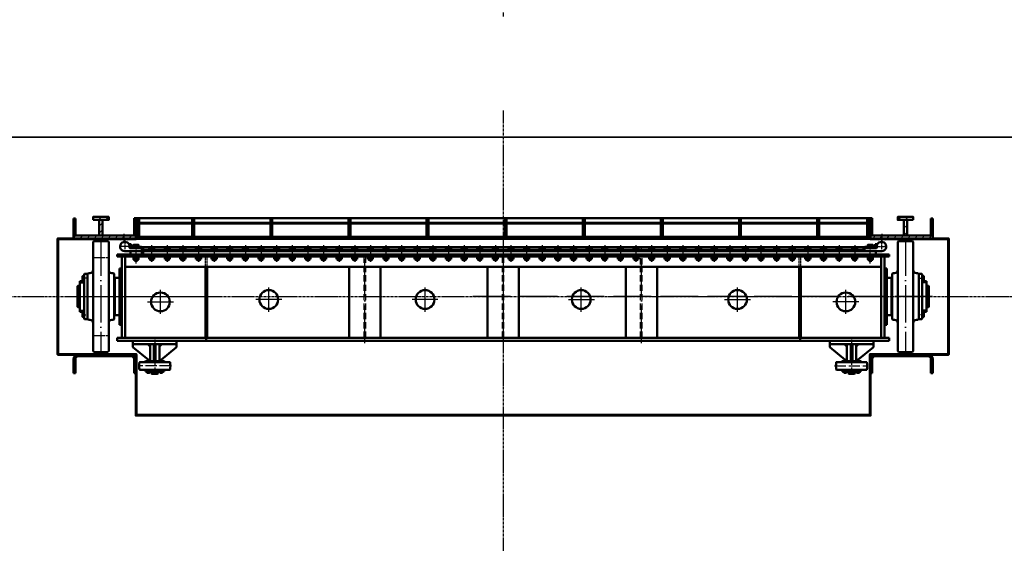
# Model space of a CAD drawing. Header units: millimetres. Extents: x 42975 to 708721, y 118172 to 172014.
# Tile 70 of 73: x 337480 to 343782, y 133088 to 136439. Entities that reach past the tile are written whole.
import ezdxf
from ezdxf import colors
from ezdxf.entities.mleader import LeaderData, LeaderLine
from ezdxf.math import Vec2, Vec3

# ---------------------------------------------------------------- set-up
doc = ezdxf.new("R2010")
doc.units = ezdxf.units.MM
for name, pattern in [('ACAD_ISO04W100', [30, 24, -3, 0, -3]), ('осевая', [50.8, 31.75, -6.35, 6.35, -6.35]), ('штриховая 04-2', [6, 4, -2])]:
    doc.linetypes.add(name, pattern=pattern)
doc.layers.get('Defpoints').update_dxf_attribs({"color": 8})
for name, color, linetype, lineweight in [('ГТО Оси 0.25', 7, 'осевая', 25), ('ГТО-2_Бетон_060', 3, 'Continuous', 60), ('ГТО-2_Выноски_035', 2, 'Continuous', 35), ('ГТО-2_Линии_035', 2, 'Continuous', 35), ('ГТО-2_Оси_025', 6, 'осевая', 25), ('ГТО-2_Размеры_035', 2, 'Continuous', 35), ('ОЗиМ Металл', 1, 'Continuous', 50), ('ОЗиМ Металл штрих', 230, 'штриховая 04-2', 25), ('ОЗиМ Осевой', 7, 'ACAD_ISO04W100', 25), ('ОЗиМ Ось', 7, 'ACAD_ISO04W100', 25), ('ОЗиМ Размеры', 2, 'Continuous', 25)]:
    doc.layers.add(name, color=color, linetype=linetype, lineweight=lineweight)
doc.layers.add('ОЗИМ_Размеры', color=7, linetype='Continuous')
doc.styles.add('MOSOBL (isocpeur)', font='isocpeur.ttf')
doc.styles.add('RomanS', font='romans.shx', dxfattribs={"width": 0.7})
doc.dimstyles.new('M100', dxfattribs={"dimscale": 100, "dimtxt": 3, "dimasz": 2, "dimexe": 1.25, "dimexo": 0.625, "dimtad": 3, "dimtoh": 1, "dimdec": 0, "dimtxsty": 'RomanS', "dimblk": 'OBLIQUE', "dimcen": 3, "dimclrt": 2, "dimaunit": 1, "dimadec": 4, "dimazin": 0, "dimtfac": 1, "dimtdec": 0, "dimtmove": 0, "dimatfit": 3, "dimfxl": 1, "dimtfill": 1, "dimarcsym": 0})
pattern_1 = [(45, (-150263.037, 130721.588), (-22.4506403, 22.4506403), [])]
pattern_2 = [(45, (-138492.075, 130259.476), (-22.4506403, 22.4506403), [])]

# ---------------------------------------------------------------- blocks, each defined once
blk = doc.blocks.new('_Oblique')
at = {"color": 0, "linetype": 'ByBlock', "lineweight": -2}
blk.add_line((-0.5, -0.5), (0.5, 0.5), dxfattribs=at)
blk = doc.blocks.new('*D51')
at = {"layer": 'Defpoints', "color": 0, "transparency": 16777216}
for p in [(370324.6, 134437.2), (307024.6, 128737.2), (370324.6, 121155.3)]:
    blk.add_point(p, dxfattribs=at)
at = {"layer": 'ОЗИМ_Размеры', "color": 0, "lineweight": -2, "transparency": 16777216}
for p, q in [((370324.6, 134374.7), (370324.6, 121030.3)), ((307024.6, 128674.7), (307024.6, 121030.3)), ((307024.6, 121155.3), (370324.6, 121155.3))]:
    blk.add_line(p, q, dxfattribs=at)
at = {"layer": 'ОЗИМ_Размеры', "color": 0, "lineweight": -2, "transparency": 16777216, "xscale": 200, "yscale": 200, "zscale": 200, "rotation": 180}
blk.add_blockref('_Oblique', (307024.6, 121155.3), dxfattribs=at)
at = {"layer": 'ОЗИМ_Размеры', "color": 0, "lineweight": -2, "transparency": 16777216, "xscale": 200, "yscale": 200, "zscale": 200}
blk.add_blockref('_Oblique', (370324.6, 121155.3), dxfattribs=at)
at = {"layer": 'ОЗИМ_Размеры', "color": 2, "transparency": 16777216, "insert": (338674.6, 121367.8), "char_height": 300, "attachment_point": 5, "style": 'RomanS', "bg_fill": 3, "box_fill_scale": 1.1, "bg_fill_color": 256, "bg_fill_true_color": 13158600, "bg_fill_transparency": 0}
blk.add_mtext('63300', dxfattribs=at)
blk = doc.blocks.new('A$C09596088')
at = {"layer": 'ГТО-2_Бетон_060'}
for p, q in [((2350, -1660), (-2350, -1660)), ((-2350, -1660), (-2350, -1900)), ((2350, -1900), (2350, -1660)), ((-2350, -1900), (-2850, -1900)), ((-2850, -1900), (-2850, -2900)), ((2850, -1900), (2350, -1900)), ((2850, -2900), (2850, -1900)), ((-2850, -2900), (-2350, -2900)), ((-2350, -2900), (-2350, -3180)), ((2350, -3180), (2350, -2900)), ((2350, -2900), (2850, -2900)), ((-2350, -3180), (-2650, -3180)), ((-2650, -3180), (-2650, -3480)), ((2650, -3180), (2350, -3180)), ((2650, -3480), (2650, -3180)), ((-2650, -3480), (-2350, -3480)), ((-2350, -3480), (-2350, -4830)), ((2350, -4830), (2350, -3480)), ((2350, -3480), (2650, -3480)), ((-2350, -4830), (2350, -4830))]:
    blk.add_line(p, q, dxfattribs=at)
blk.add_lwpolyline([(-2850, 0), (-2850, -370), (-2350, -370), (-2350, -760), (2350, -760), (2350, -370), (2850, -370), (2850, 0), (2850, 370), (2350, 370), (2350, 470), (-2350, 470), (-2350, 370), (-2850, 370)], close=True, dxfattribs=at)
blk = doc.blocks.new('*U78')
at = {"layer": 'ГТО Оси 0.25', "ltscale": 5}
blk.add_line((0, -53.5), (0, 53.5), dxfattribs=at)
at = {"layer": 'ОЗиМ Металл'}
for p, q in [((-16.5, 18.8), (-16.5, 34.8)), ((-16.5, 34.8), (16.5, 34.8)), ((-10, 39.6), (-7.5, 42.1)), ((-10, 39.6), (10, 39.6)), ((-10, 34.8), (-10, 39.6)), ((-8.7, 18.8), (-8.7, 34.8)), ((-7.5, 42.1), (7.5, 42.1)), ((7.5, 42.1), (10, 39.6)), ((8.5, 18.8), (8.5, 34.8)), ((10, 34.8), (10, 39.6)), ((16.5, 18.8), (16.5, 34.8)), ((-16.5, -35.7), (-16.5, -23.2)), ((16.5, -35.7), (-16.5, -35.7)), ((-8.2, -35.7), (-8.2, -23.2)), ((8.2, -35.7), (8.2, -23.2)), ((16.5, -35.7), (16.5, -23.2))]:
    blk.add_line(p, q, dxfattribs=at)
at = {"layer": 'ОЗиМ Размеры'}
for p, q in [((-7.5, 42.1), (-7.5, 34.8)), ((7.5, 42.1), (7.5, 34.8))]:
    blk.add_line(p, q, dxfattribs=at)
blk = doc.blocks.new('*U79')
at = {"layer": 'ОЗиМ Размеры', "color": 0, "linetype": 'ByBlock', "lineweight": -2, "transparency": 16777216}
for p in [(0, 0), (100, 0), (200, 0), (300, 0), (400, 0), (500, 0), (600, 0), (700, 0), (800, 0), (900, 0), (1000, 0), (1100, 0), (1200, 0), (1300, 0), (1400, 0), (1500, 0), (1600, 0), (1700, 0), (1800, 0), (1900, 0), (2000, 0), (2100, 0), (2200, 0), (2300, 0), (2400, 0), (2500, 0), (2600, 0), (2700, 0), (2800, 0), (2900, 0), (3000, 0), (3100, 0), (3200, 0), (3300, 0), (3400, 0), (3500, 0), (3600, 0), (3700, 0), (3800, 0), (3900, 0), (4000, 0), (4100, 0), (4200, 0), (4300, 0), (4400, 0), (4500, 0)]:
    blk.add_blockref('*U78', p, dxfattribs=at)
blk = doc.blocks.new('A$C509D7D2D')
at = {"layer": 'ОЗиМ Металл'}
for p, q in [((-2625, 349.4), (-2620, 354.4)), ((-2625, 349.4), (-2625, -170)), ((-2525, 349.4), (-2530, 354.4)), ((-2525, 349.4), (-2525, -170)), ((-2360, 330.5), (-2360, 318)), ((-2340, 330.5), (-2340, 318)), ((2340, 330.5), (2340, 318)), ((2360, 330.5), (2360, 318)), ((2525, 349.4), (2530, 354.4)), ((2525, 349.4), (2525, -170)), ((2625, 349.4), (2620, 354.4)), ((2625, 349.4), (2625, -170)), ((-2470, 256), (-2470, 270)), ((-2422, 290), (-2312, 290)), ((-2387.4, 310), (-2360, 310)), ((-2385, 290), (2385, 290)), ((-2372, 310), (-2312, 310)), ((-2360, 229), (-2360, 256)), ((-2360, 229), (-2360, 256)), ((-2340, 229), (-2340, 256)), ((-2340, 229), (-2340, 256)), ((-2312, 270), (-2312, 315)), ((-2312, 315), (-2302, 315)), ((-2312, 310), (-2312, 290)), ((-2312, 298), (-870, 298)), ((-870, 298), (-870, 290)), ((-865, 298), (865, 298)), ((-865, 298), (-865, 290)), ((865, 298), (865, 290)), ((870, 298), (870, 290)), ((870, 298), (2310, 298)), ((2312, 315), (2302, 315)), ((2310, 290), (2310, 298)), ((2312, 290), (2312, 315)), ((2372, 310), (2312, 310)), ((2312, 310), (2312, 290)), ((2422, 290), (2312, 290)), ((2340, 229), (2340, 256)), ((2387.4, 310), (2360, 310)), ((2360, 229), (2360, 256)), ((2470, 256), (2470, 270)), ((2470, 256), (2470, 270)), ((-2360, 229), (-2340, 229)), ((-2360, 229), (-2340, 229)), ((-1905, -264), (-1905, 191)), ((-1895, -264), (-1895, 191)), ((-985, -264), (-985, 191)), ((-785, -264), (-785, 191)), ((-100, -264), (-100, 191)), ((100, -264), (100, 191)), ((1895, -264), (1895, 191)), ((1905, -264), (1905, 191)), ((2360, 229), (2340, 229)), ((-2679.5, 145), (-2682, 142.5)), ((-2682, -142.5), (-2682, 142.5)), ((-2679.5, 145), (-2661, 145)), ((-2655, 150), (-2660, 145)), ((-2660, 145), (-2660, -145)), ((-2655, 150), (-2645, 150)), ((-2495, 150), (-2505, 150)), ((-2495, 150), (-2490, 145)), ((-2490, 145), (-2490, -70)), ((-2455, 179.7), (-2440, 179.7)), ((785, -264), (785, 185)), ((985, -264), (985, 185)), ((2455, 179.7), (2440, 179.7)), ((2495, 150), (2490, 145)), ((2490, 145), (2490, -70)), ((2495, 150), (2505, 150)), ((2655, 150), (2645, 150)), ((2655, 150), (2660, 145)), ((2660, 145), (2660, -145)), ((2679.5, 145), (2661, 145)), ((2679.5, 145), (2682, 142.5)), ((2682, -142.5), (2682, 142.5)), ((-2725, 66), (-2722, 69)), ((-2725, 66), (-2725, -66)), ((-2722, 69), (-2710, 69)), ((-2710, 69), (-2710, 97.5)), ((-2710, 97.5), (-2703, 97.5)), ((-2710, -97.5), (-2710, 97.5)), ((-2703, 97.5), (-2682, 97.5)), ((-2682, 123.7), (-2692, 123.7)), ((-2682, 111.3), (-2692, 111.3)), ((-2486, -70), (-2486, 120)), ((-2486, 120), (-2455, 120)), ((2486, 120), (2455, 120)), ((2486, -70), (2486, 120)), ((2682, 123.7), (2692, 123.7)), ((2682, 111.3), (2692, 111.3)), ((2703, 97.5), (2682, 97.5)), ((2710, 97.5), (2703, 97.5)), ((2710, 69), (2710, 97.5)), ((2710, -97.5), (2710, 97.5)), ((2722, 69), (2710, 69)), ((2725, 66), (2722, 69)), ((2725, 66), (2725, -66)), ((-2725, 44.2), (-2710, 44.2)), ((2725, 44.2), (2710, 44.2)), ((-2725, -44.2), (-2710, -44.2)), ((2725, -44.2), (2710, -44.2)), ((-2725, -66), (-2722, -69)), ((-2722, -69), (-2710, -69)), ((-2703, -97.5), (-2710, -97.5)), ((-2682, -97.5), (-2703, -97.5)), ((-2682, -111.3), (-2692, -111.3)), ((-2682, -123.7), (-2692, -123.7)), ((-2682, -142.5), (-2682, -70)), ((-2490, -70), (-2490, -145)), ((2490, -70), (2490, -145)), ((2682, -142.5), (2682, -70)), ((2682, -97.5), (2703, -97.5)), ((2682, -111.3), (2692, -111.3)), ((2682, -123.7), (2692, -123.7)), ((2703, -97.5), (2710, -97.5)), ((2722, -69), (2710, -69)), ((2725, -66), (2722, -69)), ((-2682, -142.5), (-2679.5, -145)), ((-2661, -145), (-2679.5, -145)), ((-2655, -150), (-2660, -145)), ((-2655, -150), (-2645, -150)), ((-2625, -349.4), (-2625, -170)), ((-2525, -349.4), (-2525, -170)), ((-2495, -150), (-2505, -150)), ((-2495, -150), (-2490, -145)), ((-2455, -180.3), (-2440, -180.3)), ((2455, -180.3), (2440, -180.3)), ((2495, -150), (2490, -145)), ((2495, -150), (2505, -150)), ((2525, -349.4), (2525, -170)), ((2625, -349.4), (2625, -170)), ((2655, -150), (2645, -150)), ((2655, -150), (2660, -145)), ((2661, -145), (2679.5, -145)), ((2682, -142.5), (2679.5, -145)), ((0, -264), (-2470, -264)), ((-2470, -284), (-2470, -264)), ((0, -284), (-2470, -284)), ((-2370, -284), (-2370, -304)), ((-2370, -284), (-2090, -284)), ((-2370, -304), (-2090, -304)), ((-2370, -324), (-2370, -304)), ((-2260, -319), (-2275, -304)), ((-2260, -304), (-2260, -414)), ((-2200, -304), (-2260, -304)), ((-2235, -404), (-2235, -304)), ((-2225, -404), (-2225, -304)), ((-2200, -304), (-2200, -414)), ((-2200, -319), (-2185, -304)), ((-2090, -284), (-2090, -304)), ((-2090, -324), (-2090, -304)), ((-1900, -284), (-1900, -264)), ((0, -264), (2470, -264)), ((0, -284), (2470, -284)), ((1900, -284), (1900, -264)), ((2090, -284), (2090, -304)), ((2370, -304), (2090, -304)), ((2090, -324), (2090, -304)), ((2200, -319), (2185, -304)), ((2200, -304), (2200, -414)), ((2225, -404), (2225, -304)), ((2235, -404), (2235, -304)), ((2260, -304), (2260, -414)), ((2260, -319), (2275, -304)), ((2370, -284), (2370, -304)), ((2370, -324), (2370, -304)), ((2470, -284), (2470, -264)), ((-2625, -349.4), (-2620, -354.4)), ((-2525, -349.4), (-2530, -354.4)), ((-2270, -404), (-2370, -324)), ((-2190, -404), (-2090, -324)), ((2190, -404), (2090, -324)), ((2270, -404), (2370, -324)), ((2525, -349.4), (2530, -354.4)), ((2625, -349.4), (2620, -354.4)), ((-2326.2, -419), (-2295, -419)), ((-2295, -419), (-2290, -414)), ((-2295, -419), (-2165, -419)), ((-2170, -414), (-2290, -414)), ((-2260, -404), (-2270, -404)), ((-2200, -414), (-2260, -414)), ((-2200, -414), (-2260, -414)), ((-2230, -404), (-2235, -404)), ((-2230, -404), (-2225, -404)), ((-2200, -404), (-2190, -404)), ((-2165, -419), (-2170, -414)), ((-2165, -419), (-2133.8, -419)), ((2165, -419), (2133.8, -419)), ((2165, -419), (2170, -414)), ((2295, -419), (2165, -419)), ((2170, -414), (2290, -414)), ((2200, -404), (2190, -404)), ((2230, -404), (2225, -404)), ((2230, -404), (2235, -404)), ((2260, -404), (2270, -404)), ((2295, -419), (2290, -414)), ((2326.2, -419), (2295, -419)), ((-2295, -469), (-2326.2, -469)), ((-2295, -469), (-2290, -474)), ((-2295, -469), (-2165, -469)), ((-2278.5, -474), (-2290, -474)), ((-2273.6, -482.5), (-2271.1, -480)), ((-2272.5, -488.9), (-2272.5, -482.5)), ((-2170, -474), (-2266.5, -474)), ((-2250, -482), (-2250, -492)), ((-2210, -482), (-2250, -482)), ((-2250, -492), (-2248, -494)), ((-2210, -492), (-2250, -492)), ((-2212, -494), (-2248, -494)), ((-2245, -480), (-2245, -482)), ((-2215, -480), (-2215, -482)), ((-2210, -492), (-2212, -494)), ((-2210, -482), (-2210, -492)), ((-2186.4, -482.5), (-2188.9, -480)), ((-2187.5, -488.9), (-2187.5, -482.5)), ((-2170, -474), (-2181.5, -474)), ((-2165, -469), (-2170, -474)), ((-2133.8, -469), (-2165, -469)), ((2133.8, -469), (2165, -469)), ((2165, -469), (2170, -474)), ((2295, -469), (2165, -469)), ((2290, -474), (2170, -474)), ((2170, -474), (2170, -480)), ((2170, -480), (2290, -480)), ((2188.3, -482.5), (2185.8, -480)), ((2187.5, -488.9), (2187.5, -482.5)), ((2210, -482), (2210, -492)), ((2210, -482), (2250, -482)), ((2210, -492), (2212, -494)), ((2212, -494), (2248, -494)), ((2213.8, -480), (2215, -480)), ((2215, -480), (2215, -482)), ((2245, -480), (2245, -482)), ((2246.2, -480), (2245, -480)), ((2250, -492), (2248, -494)), ((2250, -482), (2250, -492)), ((2273.6, -482.5), (2271.1, -480)), ((2272.5, -488.9), (2272.5, -482.5)), ((2278.5, -474), (2290, -474)), ((2295, -469), (2290, -474)), ((2290, -480), (2290, -474)), ((2295, -469), (2326.2, -469))]:
    blk.add_line(p, q, dxfattribs=at)
at = {"layer": 'ОЗиМ Металл', "ltscale": 0.01}
for p, q in [((-2390, 328), (-2390, 335)), ((-2390, 335), (-2382, 335)), ((-2382, 328), (-2382, 335)), ((-2315, 318), (-2372, 318)), ((-2315, 310), (-2315, 318)), ((2315, 310), (2315, 318)), ((2315, 318), (2372, 318)), ((2390, 335), (2382, 335)), ((2382, 328), (2382, 335)), ((2390, 328), (2390, 335)), ((-2385, 290), (-2315, 290)), ((-2385, 290), (-2385, 280)), ((-2312, 310), (-2340, 310)), ((2312, 315), (-2302, 315)), ((2312, 310), (2340, 310)), ((2385, 290), (2315, 290)), ((2385, 290), (2385, 280)), ((2420, 191), (-2420, 191)), ((-2455, 179.7), (-2455, -180.3)), ((2455, 179.7), (2455, -180.3))]:
    blk.add_line(p, q, dxfattribs=at)
at = {"layer": 'ОЗиМ Металл', "ltscale": 10}
for p, q in [((2470, 270), (-2470, 270)), ((2470, 256), (-2470, 256)), ((-2440, -264), (-2440, 256)), ((-2420, -264), (-2420, 256)), ((-2385, 270), (-2385, 280)), ((2385, 270), (2385, 290)), ((2420, -264), (2420, 256)), ((2440, -264), (2440, 256)), ((-1920, 246), (-1920, 246))]:
    blk.add_line(p, q, dxfattribs=at)
at = {"layer": 'ОЗиМ Металл', "ltscale": 0.4}
for p, q in [((-2290, -480), (-2290, -474)), ((-2290, -474), (-2170, -474)), ((-2170, -480), (-2290, -480)), ((-2266.5, -474), (-2170, -474)), ((-2246.2, -480), (-2245, -480)), ((-2213.8, -480), (-2215, -480)), ((-2181.5, -474), (-2170, -474)), ((-2170, -474), (-2170, -480))]:
    blk.add_line(p, q, dxfattribs=at)
at = {"layer": 'ОЗиМ Металл', "ltscale": 0.01}
for points in [[(-2333.5, 318), (-2366.5, 318), (-2366.5, 330.5), (-2333.5, 330.5)], [(2333.5, 318), (2366.5, 318), (2366.5, 330.5), (2333.5, 330.5)], [(-2333.5, 256), (-2366.5, 256), (-2366.5, 238), (-2333.5, 238)], [(-2333.5, 256), (-2366.5, 256), (-2366.5, 238), (-2333.5, 238)], [(2333.5, 256), (2366.5, 256), (2366.5, 238), (2333.5, 238)]]:
    blk.add_lwpolyline(points, close=True, dxfattribs=at)
at = {"layer": 'ОЗиМ Металл'}
for points in [[(-2682, 130.5), (-2692, 130.5), (-2692, 104.5), (-2682, 104.5)], [(2682, 130.5), (2692, 130.5), (2692, 104.5), (2682, 104.5)], [(-2682, -104.5), (-2692, -104.5), (-2692, -130.5), (-2682, -130.5)], [(2682, -104.5), (2692, -104.5), (2692, -130.5), (2682, -130.5)], [(-2280.1, -488.9), (-2280.1, -482.5), (-2264.9, -482.5), (-2264.9, -488.9)], [(-2280, -480), (-2280, -482.5), (-2265, -482.5), (-2265, -480)], [(-2179.9, -488.9), (-2179.9, -482.5), (-2195.1, -482.5), (-2195.1, -488.9)], [(-2180, -480), (-2180, -482.5), (-2195, -482.5), (-2195, -480)], [(2179.9, -488.9), (2179.9, -482.5), (2195.1, -482.5), (2195.1, -488.9)], [(2180, -480), (2180, -482.5), (2195, -482.5), (2195, -480)], [(2280.1, -488.9), (2280.1, -482.5), (2264.9, -482.5), (2264.9, -488.9)], [(2280, -480), (2280, -482.5), (2265, -482.5), (2265, -480)]]:
    blk.add_lwpolyline(points, close=True, dxfattribs=at)
for points in [[(-2455, -120), (-2486, -120), (-2486, -70)], [(2455, -120), (2486, -120), (2486, -70)]]:
    blk.add_lwpolyline(points, dxfattribs=at)
for centre in [(-2193.5, -34.5), (-1500, -19), (-500, -19), (500, -19), (1500, -19), (2193.5, -34.5)]:
    blk.add_circle(centre, 60, dxfattribs=at)
for centre, radius, start, end in [((-2575, -1395), 1750, 88.52652, 91.47348), ((-2422, 320), 30, 123.55731, 269.96926), ((-2422, 320), 30, 56.44269, 123.55731), ((-2422, 320), 30, 351.78679, 56.44269), ((-2387.4, 315), 5, 171.78679, 270), ((2387.4, 315), 5, 270, 8.21321), ((2422, 320), 30, 123.55731, 188.21321), ((2422, 320), 30, 56.44269, 123.55731), ((2422, 320), 30, 270.03074, 56.44269), ((2575, -1395), 1750, 88.52652, 91.47348), ((-2645, 170), 20, 270, 0), ((-2505, 170), 20, 180, 270), ((2505, 170), 20, 270, 0), ((2645, 170), 20, 180, 270), ((-2645, -170), 20, 0, 90), ((-2505, -170), 20, 90, 180), ((2505, -170), 20, 0, 90), ((2645, -170), 20, 90, 180), ((-2575, 1395), 1750, 268.52652, 271.47348), ((2575, 1395), 1750, 268.52652, 271.47348), ((-2180, -444), 150, 171.05969, 188.94031), ((-2326.2, -421), 2, 90, 171.05969), ((-2133.8, -421), 2, 8.94031, 90), ((-2280, -444), 150, 351.05969, 8.94031), ((2280, -444), 150, 171.05969, 188.94031), ((2133.8, -421), 2, 90, 171.05969), ((2326.2, -421), 2, 8.94031, 90), ((2180, -444), 150, 351.05969, 8.94031), ((-2326.2, -467), 2, 188.94031, 270), ((-2133.8, -467), 2, 270, 351.05969), ((2133.8, -467), 2, 188.94031, 270), ((2326.2, -467), 2, 270, 351.05969)]:
    blk.add_arc(centre, radius, start, end, dxfattribs=at)
at = {"layer": 'ОЗиМ Металл', "ltscale": 0.01}
for centre, radius, start, end in [((-2372, 328), 18, 180, 270), ((-2372, 328), 10, 180, 270), ((2372, 328), 18, 270, 0), ((2372, 328), 10, 270, 0)]:
    blk.add_arc(centre, radius, start, end, dxfattribs=at)
at = {"layer": 'ОЗиМ Металл штрих'}
for p, q in [((-2302, 315), (-2302, 270)), ((2302, 315), (2302, 288))]:
    blk.add_line(p, q, dxfattribs=at)
at = {"layer": 'ОЗиМ Металл штрих', "ltscale": 0.2}
for p, q in [((-1905, 191), (-1905, 256)), ((-1895, 191), (-1895, 256)), ((1895, 191), (1895, 256)), ((1905, 191), (1905, 256))]:
    blk.add_line(p, q, dxfattribs=at)
at = {"layer": 'ОЗиМ Металл штрих', "ltscale": 10}
for p, q in [((-890, -264), (-890, 256)), ((-880, -264), (-880, 256)), ((-5, -264), (-5, 256)), ((5, -264), (5, 256)), ((880, 205), (880, 256)), ((890, 205), (890, 256)), ((-890, 215), (-890, 246)), ((-880, 215), (-880, 246)), ((880, -264), (880, 205)), ((890, -264), (890, 205))]:
    blk.add_line(p, q, dxfattribs=at)
at = {"layer": 'ОЗиМ Осевой'}
for p, q in [((-2390.2, 320), (-2454.4, 320)), ((-2422, 358), (-2422, 283.9)), ((-2350, 211.3), (-2350, 334.3)), ((-2350, 211.3), (-2350, 334.3)), ((2350, 211.3), (2350, 334.3)), ((2390.2, 320), (2454.4, 320)), ((2422, 358), (2422, 283.9))]:
    blk.add_line(p, q, dxfattribs=at)
at = {"layer": 'ОЗиМ Осевой', "ltscale": 10}
for p, q in [((0, 347.2), (0, -348.7)), ((885, -298.1), (885, 318.3)), ((2575, 373.4), (2575, -361.7)), ((-885, -298.1), (-885, 298.2))]:
    blk.add_line(p, q, dxfattribs=at)
at = {"layer": 'ОЗиМ Ось', "ltscale": 10}
for p, q in [((-2575, 373.4), (-2575, -361.7)), ((-2747.7, 0), (-1798.3, 0)), ((2747.7, 0), (-199.9, 0))]:
    blk.add_line(p, q, dxfattribs=at)
at = {"layer": 'ОЗиМ Ось'}
for p, q in [((-2631, 250), (-2515.8, 250)), ((-2714.3, 87.5), (-2689.7, 87.5)), ((-2662.4, 117.5), (-2699.6, 117.5)), ((2662.4, 117.5), (2699.6, 117.5)), ((2714.3, 87.5), (2689.7, 87.5)), ((-2712.9, -87.5), (-2687.4, -87.5)), ((-2694.6, -117.5), (-2667.3, -117.5)), ((2694.6, -117.5), (2667.3, -117.5)), ((2712.9, -87.5), (2687.4, -87.5)), ((-2631, -250), (-2515.8, -250))]:
    blk.add_line(p, q, dxfattribs=at)
at = {"layer": 'ОЗиМ Ось', "ltscale": 3}
for p, q in [((-2230, -274.2), (-2230, -496.9)), ((2230, -274.2), (2230, -496.9)), ((-2127, -444), (-2334.6, -444)), ((2121.6, -444), (2334.6, -444))]:
    blk.add_line(p, q, dxfattribs=at)
at = {"layer": 'ОЗиМ Размеры', "ltscale": 0.01}
for p, q in [((-2358.5, 229), (-2358.5, 238)), ((-2358.5, 229), (-2358.5, 238)), ((-2341.5, 229), (-2341.5, 238)), ((-2341.5, 229), (-2341.5, 238)), ((2341.5, 229), (2341.5, 238)), ((2358.5, 229), (2358.5, 238))]:
    blk.add_line(p, q, dxfattribs=at)
at = {"layer": 'ОЗиМ Размеры'}
for p, q in [((-2193.5, -111.6), (-2193.5, 43.9)), ((-1500, -96.8), (-1500, 58.8)), ((-500, -96.8), (-500, 58.8)), ((500, -96.8), (500, 58.8)), ((1500, -96.8), (1500, 58.8)), ((2193.5, -111.6), (2193.5, 43.9)), ((-2276.2, -34.5), (-2110, -34.5)), ((-1417.3, -19.6), (-1583.5, -19.6)), ((-417.3, -19.6), (-583.5, -19.6)), ((417.3, -19.6), (583.5, -19.6)), ((1417.3, -19.6), (1583.5, -19.6)), ((2276.2, -34.5), (2110, -34.5))]:
    blk.add_line(p, q, dxfattribs=at)
at = {"layer": 'ОЗиМ Размеры', "xscale": -1, "rotation": 180}
blk.add_blockref('*U79', (-2250, 274.8), dxfattribs=at)
blk = doc.blocks.new('A$C1AAF776F')
h = blk.add_hatch()
h.set_pattern_fill('ANSI31', color=256, scale=10)
h.set_pattern_definition(pattern_1)
h.paths.add_polyline_path([(-2750, 500.6), (-2738, 500.6), (-2738, 390), (-2750, 390)])
h.paths.add_polyline_path([(-2750, 390), (-2425, 390), (-2425, 370), (-2750, 370)])
h.paths.add_polyline_path([(-2425, 390), (-2350, 390), (-2350, 370), (-2425, 370)])
h.paths.add_polyline_path([(-2362, 502), (-2350, 502), (-2350, 447), (-2351, 447), (-2351, 397), (-2350, 390), (-2362, 390)])
h.paths.add_polyline_path([(-2425, 370), (-2380, 370), (-2380, 360), (-2425, 360)])
h.paths.add_polyline_path([(-2470, 370), (-2425, 370), (-2425, 360), (-2470, 360)])
h.paths.add_polyline_path([(-2585, 490), (-2565, 490), (-2565, 390), (-2585, 390)])
edge = h.paths.add_edge_path()
edge.add_line((-2625, 510), (-2573.5, 510))
edge.add_line((-2573.5, 510), (-2571.2, 503.8))
edge.add_arc((-2570, 500.2), 3.75, 109.71408, 289.71408)
edge.add_arc((-2570, 500.2), 3.75, 289.71408, 469.71408)
edge.add_line((-2571.2, 503.8), (-2573.5, 510))
edge.add_line((-2573.5, 510), (-2525, 510))
edge.add_line((-2525, 510), (-2525, 490))
edge.add_line((-2525, 490), (-2625, 490))
edge.add_line((-2625, 490), (-2625, 510))
h = blk.add_hatch()
h.set_pattern_fill('ANSI31', color=256, scale=10)
h.set_pattern_definition(pattern_1)
h.paths.add_polyline_path([(2750, 500.6), (2738, 500.6), (2738, 390), (2750, 390)])
h.paths.add_polyline_path([(2750, 390), (2425, 390), (2425, 370), (2750, 370)])
h.paths.add_polyline_path([(2425, 390), (2350, 390), (2350, 370), (2425, 370)])
h.paths.add_polyline_path([(2362, 502), (2350, 502), (2350, 447), (2351, 447), (2351, 397), (2350, 390), (2362, 390)])
h.paths.add_polyline_path([(2425, 370), (2380, 370), (2380, 360), (2425, 360)])
h.paths.add_polyline_path([(2470, 370), (2425, 370), (2425, 360), (2470, 360)])
h.paths.add_polyline_path([(2585, 490), (2565, 490), (2565, 390), (2585, 390)])
edge = h.paths.add_edge_path()
edge.add_line((2625, 510), (2573.5, 510))
edge.add_line((2573.5, 510), (2571.2, 503.8))
edge.add_arc((2570, 500.2), 3.75, 250.28592, 430.28592, ccw=False)
edge.add_arc((2570, 500.2), 3.75, 70.28592, 250.28592, ccw=False)
edge.add_line((2571.2, 503.8), (2573.5, 510))
edge.add_line((2573.5, 510), (2525, 510))
edge.add_line((2525, 510), (2525, 490))
edge.add_line((2525, 490), (2625, 490))
edge.add_line((2625, 490), (2625, 510))
h = blk.add_hatch()
h.set_pattern_fill('ANSI31', color=256, scale=10)
h.set_pattern_definition(pattern_2)
h.paths.add_polyline_path([(-2720, -370, 0.414214), (-2750, -400), (-2750, -410), (-2750, -410), (-2750, -473), (-2750, -490), (-2738, -490), (-2738, -410), (-2738, -400, -0.414214), (-2720, -382), (-2380, -382, -0.414214), (-2362, -400), (-2362, -490), (-2350, -490), (-2350, -400, 0.414214), (-2380, -370)])
h = blk.add_hatch()
h.set_pattern_fill('ANSI31', color=256, scale=10)
h.set_pattern_definition(pattern_2)
h.paths.add_polyline_path([(2720, -370, -0.414214), (2750, -400), (2750, -410), (2750, -410), (2750, -473), (2750, -490), (2738, -490), (2738, -410), (2738, -400, 0.414214), (2720, -382), (2380, -382, 0.414214), (2362, -400), (2362, -490), (2350, -490), (2350, -400, -0.414214), (2380, -370)])
at = {"layer": 'ОЗиМ Размеры'}
h = blk.add_hatch(dxfattribs=at)
h.set_pattern_fill('ANSI31', color=256, scale=5)
h.set_pattern_definition([(45, (-9940.457, -1008.972), (-11.22532, 11.22532), [])])
h.paths.add_polyline_path([(-1978, 492), (-1990, 492), (-1990, 382), (-1978, 382)])
h = blk.add_hatch(dxfattribs=at)
h.set_pattern_fill('ANSI31', color=256, scale=5)
h.set_pattern_definition([(45, (-9440.457, -1008.972), (-11.22532, 11.22532), [])])
h.paths.add_polyline_path([(-1478, 492), (-1490, 492), (-1490, 382), (-1478, 382)])
h = blk.add_hatch(dxfattribs=at)
h.set_pattern_fill('ANSI31', color=256, scale=5)
h.set_pattern_definition([(45, (-8940.457, -1008.972), (-11.22532, 11.22532), [])])
h.paths.add_polyline_path([(-978, 492), (-990, 492), (-990, 382), (-978, 382)])
h = blk.add_hatch(dxfattribs=at)
h.set_pattern_fill('ANSI31', color=256, scale=5)
h.set_pattern_definition([(45, (-8440.457, -1008.972), (-11.22532, 11.22532), [])])
h.paths.add_polyline_path([(-478, 492), (-490, 492), (-490, 382), (-478, 382)])
h = blk.add_hatch(dxfattribs=at)
h.set_pattern_fill('ANSI31', color=256, scale=5)
h.set_pattern_definition([(45, (-7940.457, -1008.972), (-11.22532, 11.22532), [])])
h.paths.add_polyline_path([(22, 492), (10, 492), (10, 382), (22, 382)])
h = blk.add_hatch(dxfattribs=at)
h.set_pattern_fill('ANSI31', color=256, scale=5)
h.set_pattern_definition([(45, (-7440.457, -1008.972), (-11.22532, 11.22532), [])])
h.paths.add_polyline_path([(522, 492), (510, 492), (510, 382), (522, 382)])
h = blk.add_hatch(dxfattribs=at)
h.set_pattern_fill('ANSI31', color=256, scale=5)
h.set_pattern_definition([(45, (-6940.457, -1008.972), (-11.22532, 11.22532), [])])
h.paths.add_polyline_path([(1022, 492), (1010, 492), (1010, 382), (1022, 382)])
h = blk.add_hatch(dxfattribs=at)
h.set_pattern_fill('ANSI31', color=256, scale=5)
h.set_pattern_definition([(45, (-6440.457, -1008.972), (-11.22532, 11.22532), [])])
h.paths.add_polyline_path([(1522, 492), (1510, 492), (1510, 382), (1522, 382)])
h = blk.add_hatch(dxfattribs=at)
h.set_pattern_fill('ANSI31', color=256, scale=5)
h.set_pattern_definition([(45, (-5940.457, -1008.972), (-11.22532, 11.22532), [])])
h.paths.add_polyline_path([(2022, 492), (2010, 492), (2010, 382), (2022, 382)])
h = blk.add_hatch(dxfattribs=at)
h.set_pattern_fill('ANSI31', color=256, scale=4)
h.set_pattern_definition([(45, (-138492.075, 135164.625), (-8.9802561, 8.9802561), [])])
h.paths.add_polyline_path([(2329, 492), (2341, 492), (2341, 382), (2329, 382)])
at = {"layer": 'ГТО-2_Бетон_060'}
for p, q in [((-2350, 370), (-2350, 470)), ((2350, 470), (2350, 370))]:
    blk.add_line(p, q, dxfattribs=at)
at = {"layer": 'ОЗиМ Металл'}
for p, q in [((-2738, 500), (-2750, 500)), ((-2750, 500), (-2738, 500)), ((-2750, 370), (-2750, 500)), ((-2738, 390), (-2738, 500)), ((-2350, 447), (-2350, 502)), ((-2350, 502), (2350, 502)), ((-2344.7, 470), (-2344.7, 470)), ((-2344.7, 470), (-2344.7, 470)), ((-2344.7, 470), (-2344.7, 470)), ((-2341, 492), (-2341, 382)), ((-2341, 492), (-2329, 492)), ((-2329, 492), (-2329, 382)), ((-1990, 492), (-1990, 382)), ((-1990, 492), (-1978, 492)), ((-1978, 492), (-1978, 382)), ((-1490, 492), (-1490, 382)), ((-1490, 492), (-1478, 492)), ((-1478, 492), (-1478, 382)), ((-990, 492), (-990, 382)), ((-990, 492), (-978, 492)), ((-978, 492), (-978, 382)), ((-490, 492), (-490, 382)), ((-490, 492), (-478, 492)), ((-478, 492), (-478, 382)), ((10, 492), (10, 382)), ((10, 492), (22, 492)), ((22, 492), (22, 382)), ((510, 492), (510, 382)), ((510, 492), (522, 492)), ((522, 492), (522, 382)), ((1010, 492), (1010, 382)), ((1010, 492), (1022, 492)), ((1022, 492), (1022, 382)), ((1510, 492), (1510, 382)), ((1510, 492), (1522, 492)), ((1522, 492), (1522, 382)), ((2010, 492), (2010, 382)), ((2010, 492), (2022, 492)), ((2022, 492), (2022, 382)), ((2329, 492), (2329, 382)), ((2341, 492), (2329, 492)), ((2341, 492), (2341, 382)), ((2344.7, 470), (2344.7, 470)), ((2344.7, 470), (2344.7, 470)), ((2344.7, 470), (2344.7, 470)), ((2350, 447), (2350, 502)), ((2738, 500), (2750, 500)), ((2738, 390), (2738, 500)), ((2750, 500), (2738, 500)), ((2750, 370), (2750, 500)), ((-2350, 382), (2350, 382)), ((-2350, 370), (2350, 370)), ((-2380, -370), (-2720, -370)), ((2380, -370), (2720, -370)), ((-2750, -400), (-2750, -490)), ((-2738, -400), (-2738, -490)), ((-2738, -490), (-2738, -410)), ((-2720, -382), (-2380, -382)), ((-2362, -400), (-2362, -490)), ((-2350, -490), (-2350, -400)), ((2350, -490), (2350, -400)), ((2362, -400), (2362, -490)), ((2720, -382), (2380, -382)), ((2738, -400), (2738, -490)), ((2738, -490), (2738, -410)), ((2750, -400), (2750, -490)), ((-2750, -490), (-2738, -490)), ((-2350, -490), (-2362, -490)), ((-2344.7, -470), (-2344.7, -470)), ((2344.7, -470), (2344.7, -470)), ((2350, -490), (2362, -490)), ((2750, -490), (2738, -490))]:
    blk.add_line(p, q, dxfattribs=at)
for points in [[(-2625, 490), (-2525, 490), (-2525, 510), (-2625, 510)], [(2625, 490), (2525, 490), (2525, 510), (2625, 510)], [(-2585, 490), (-2565, 490), (-2565, 390), (-2585, 390)], [(-2362, 502), (-2350, 502), (-2350, 390), (-2362, 390)], [(2362, 502), (2350, 502), (2350, 390), (2362, 390)], [(2585, 490), (2565, 490), (2565, 390), (2585, 390)], [(-2750, 390), (-2350, 390), (-2350, 370), (-2750, 370)], [(2750, 390), (2350, 390), (2350, 370), (2750, 370)]]:
    blk.add_lwpolyline(points, close=True, dxfattribs=at)
for centre, radius, start, end in [((-2720, -400), 30, 90, 180), ((-2380, -400), 30, 0, 90), ((2380, -400), 30, 90, 180), ((2720, -400), 30, 0, 90), ((-2720, -400), 18, 90, 180), ((-2380, -400), 18, 0, 90), ((2380, -400), 18, 90, 180), ((2720, -400), 18, 0, 90)]:
    blk.add_arc(centre, radius, start, end, dxfattribs=at)
at = {"layer": 'ОЗиМ Осевой'}
for p, q in [((-2425, 346.6), (-2425, 401.1)), ((2425, 346.6), (2425, 401.1))]:
    blk.add_line(p, q, dxfattribs=at)
at = {"color": 5}
blk.add_blockref('A$C509D7D2D', (0, 0), dxfattribs=at)

msp = doc.modelspace()

# ---------------------------------------------------------------- linework, layer by layer
at = {"layer": 'ГТО-2_Линии_035', "color": 2}
msp.add_line((307854.6, 135687.2), (359524.6, 135687.2), dxfattribs=at)
at = {"layer": 'ГТО-2_Оси_025', "ltscale": 0.5}
for p, q in [((340574.6, 150957.3), (340574.6, 121492.6)), ((316510.3, 134667.2), (374566.3, 134667.2))]:
    msp.add_line(p, q, dxfattribs=at)

# ---------------------------------------------------------------- next in the draw order: dimensions: what is measured, and where the dimension line sits
at = {"layer": 'ОЗИМ_Размеры'}
dim = msp.add_linear_dim(base=(370324.6, 121155.3), p1=(307024.6, 128737.2), p2=(370324.6, 134437.2), dimstyle='M100', dxfattribs=at)
dim.commit()
dim.dimension.update_dxf_attribs({"geometry": '*D51', "text_midpoint": (338674.6, 121367.8)})

# ---------------------------------------------------------------- next in the draw order: leaders
at = {"layer": 'ГТО-2_Выноски_035'}
ml = msp.add_multileader_mtext('Standard', dxfattribs=at)
ml.set_content('Ось паза аварийно-ремонтных затворов', color=256, style='MOSOBL (isocpeur)')
ml.set_leader_properties(color=7, lineweight=-1)
ml.build(insert=Vec2(0, 0))
ml.multileader.update_dxf_attribs({"has_dogleg": 0, "text_left_attachment_type": 6, "text_right_attachment_type": 6, "dogleg_length": 0, "arrow_head_size": 300, "scale": 100})
ctx = ml.context
ctx.base_point, ctx.scale, ctx.char_height, ctx.arrow_head_size, ctx.landing_gap_size, ctx.plane_origin = Vec3(372760.8, 135917.6), 100, 300, 300, 200, Vec3(370333.3, 131040.3)
ctx.left_attachment, ctx.right_attachment, ctx.text_align_type = 6, 6, 1
notes = []
notes.append((ctx, [(0, (1, 1, 0), (372760.8, 135917.6), (1, 0), 0, [(0, [(372191.4, 134667.2)], 0, [])])]))
ctx.mtext.insert, ctx.mtext.width, ctx.mtext.alignment, ctx.mtext.flow_direction = Vec3(375848.3, 136307.6), 6657.464, 2, 5
ctx.mtext.has_bg_fill, ctx.mtext.bg_color, ctx.mtext.bg_scale_factor, ctx.mtext.bg_transparency, ctx.mtext.use_window_bg_color = 1, -1073741824, 1.5, 0, 1
for ctx, leaders in notes:
    for number, flags, end, landing, length, lines in leaders:
        leader = LeaderData()
        leader.index, (leader.has_last_leader_line, leader.has_dogleg_vector, leader.attachment_direction) = number, flags
        leader.last_leader_point, leader.dogleg_vector, leader.dogleg_length = Vec3(end), Vec3(landing), length
        for number, points, colour, breaks in lines:
            line = LeaderLine()
            line.index, line.vertices, line.color, line.breaks = number, Vec3.list(points), colors.encode_raw_color(colour), breaks
            leader.lines.append(line)
        ctx.leaders.append(leader)

# ---------------------------------------------------------------- next in the draw order: block references
at = {"color": 5}
msp.add_blockref('A$C1AAF776F', (340574.6, 134667.2), dxfattribs=at)
at = {"layer": 'ГТО-2_Размеры_035'}
msp.add_blockref('A$C09596088', (340574.6, 134667.2), dxfattribs=at)

doc.saveas('drawing.dxf')
